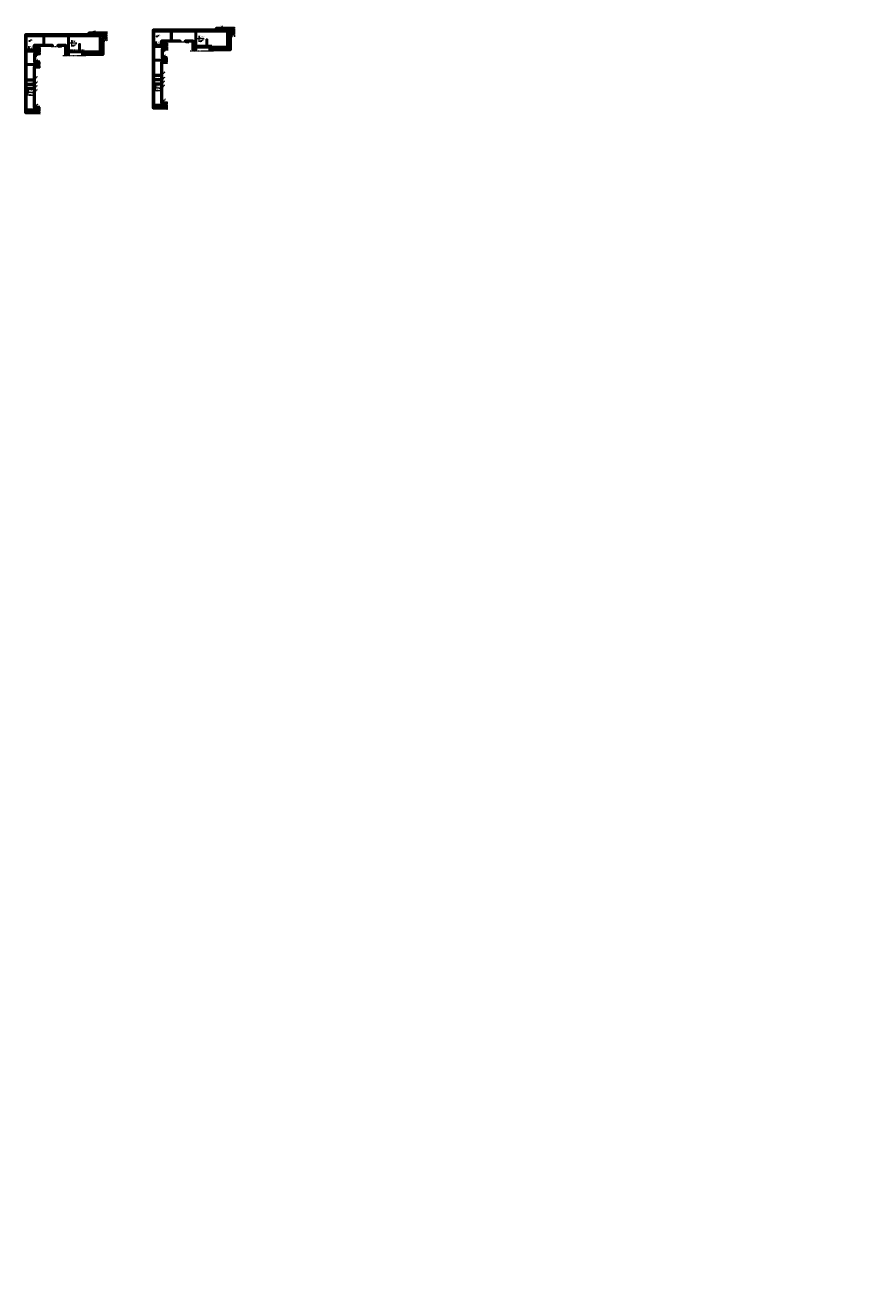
# Model space of a CAD drawing. Header units: millimetres. Extents: x -1893473 to 942156, y -568027 to 942944.
# Tile 100 of 256: x -341008 to -181711, y -130761 to 109799. Entities that reach past the tile are written whole.
import ezdxf
from ezdxf import colors
from ezdxf.entities.mleader import LeaderData, LeaderLine
from ezdxf.math import Vec2, Vec3

# ---------------------------------------------------------------- set-up
doc = ezdxf.new("R2010")
doc.units = ezdxf.units.MM
doc.header["$LTSCALE"] = 0.2
doc.linetypes.add('HIDDEN', pattern=[9.525, 6.35, -3.175])
doc.layers.add('P-Linia1a', color=7, linetype='Continuous', lineweight=53, true_color=0x008ab8)
for name, color, linetype, lineweight in [('P-Opis', 1, 'Continuous', 9), ('P-Opis fundamenty', 193, 'Continuous', 9), ('P-Opis ściany', 6, 'Continuous', 9), ('P-Przerywana', 13, 'HIDDEN', 18), ('P-Ściana żelbetowa', 50, 'Continuous', 30)]:
    doc.layers.add(name, color=color, linetype=linetype, lineweight=lineweight)
doc.styles.add('_Fd Opis', font='arial.ttf')
doc.styles.add('CDMSTYLE', font='arial.ttf', dxfattribs={"width": 0.8})
doc.styles.get("Standard").update_dxf_attribs({"font": 'arial.ttf', "height": 25})

# ---------------------------------------------------------------- blocks, each defined once
blk = doc.blocks.new('A$C66492EDE')
at = {"layer": 'P-Opis ściany', "color": 212, "lineweight": 13, "true_color": 0xd100d1, "char_height": 160, "attachment_point": 4, "rotation": 360, "style": '_Fd Opis'}
for s, insert in [('\\pi-2007.8;{\\W0.8;Nie wystawiać starterów -\\P\\pi-1214.7;otwór drzwiowy}', (-17902, 13142)), ('\\pi-2007.8;{\\W0.8;Nie wystawiać starterów -\\P\\pi-1214.7;otwór drzwiowy}', (-9810, 12741)), ('\\pi-2007.8;{\\W0.8;Nie wystawiać starterów -\\P\\pi-1214.7;otwór drzwiowy}', (-969, 10722)), ('\\pi-2007.8;{\\W0.8;Nie wystawiać starterów -\\P\\pi-1214.7;otwór drzwiowy}', (-20592, 7262)), ('\\pi-2007.8;{\\W0.8;Nie wystawiać starterów -\\P\\pi-1576.1;brak ściany powyżej}', (-18165, 3394)), ('\\pi-2007.8;{\\W0.8;Nie wystawiać starterów -\\P\\pi-1214.7;otwór drzwiowy}', (-18112, 1205))]:
    blk.add_mtext(s, dxfattribs=dict(at, insert=insert))
blk = doc.blocks.new('A$C798F0764')
at = {"layer": 'P-Opis'}
h = blk.add_hatch(color=1, dxfattribs=at)
h.dxf.hatch_style = 1
h.paths.add_polyline_path([(87, -43), (-30, -160, 0.4142136), (204, -160)])
h.paths.add_polyline_path([(-30, 74), (87, -43), (204, 74, 0.4142136)])
at = {"layer": 'P-Opis', "color": 1}
for p, q in [((-80, -210), (636, 506)), ((-68, 111), (241, -198))]:
    blk.add_line(p, q, dxfattribs=at)
blk.add_circle((87, -43), 165, dxfattribs=at)
blk = doc.blocks.new('daddad')
at = {"layer": 'P-Opis', "lineweight": 20}
for points in [[(1791, -159), (2467, 0), (-1381, 0), (-705, 159)], [(-159, -799), (0, -1476), (0, 1476), (159, 377)]]:
    blk.add_lwpolyline(points, dxfattribs=at)
blk = doc.blocks.new('A$C6C7105E2')
at = {"layer": 'P-Linia1a'}
for points in [[(8840, 6996), (5369, 6996), (5369, 6656), (-6616, 6656), (-6616, -8099), (-3906, -8099)], [(8840, 5996), (8034, 5996), (8034, 2921), (4524, 2921), (4524, 2692)], [(-1496, 4401), (-1496, 4621), (-1496, 4621), (-5016, 4621), (-5016, 4054), (-3847, 4054)], [(-3847, 3054), (-4916, 3054), (-4916, 1518), (-3906, 1518)], [(-4516, 3054), (-4516, 4054)], [(1009, 3571), (1009, 4621), (-496, 4621), (-496, 4401)], [(1009, 2692), (1009, 3571)], [(-3906, 518), (-5016, 518), (-5016, -7099), (-3906, -7099)], [(-4516, 518), (-4516, 1518)], [(-6616, -1895), (-5016, -1895)], [(-6616, -2695), (-5016, -2695)], [(-6616, -3499), (-5016, -3499)]]:
    blk.add_lwpolyline(points, dxfattribs=at)
at = {"layer": 'P-Linia1a', "linetype": 'HIDDEN'}
blk.add_lwpolyline([(4524, 2921), (4524, 3571), (1009, 3571)], dxfattribs=at)
at = {"layer": 'P-Przerywana'}
for points in [[(8840, 7289), (8840, 5405)], [(-3847, 4192), (-3847, 2827)], [(-52, 4401), (-1743, 4401)], [(4837, 2692), (450, 2692)], [(-3906, 1562), (-3906, 312)], [(-3906, -6955), (-3906, -8444)]]:
    blk.add_lwpolyline(points, dxfattribs=at)
at = {"layer": 'P-Ściana żelbetowa', "lineweight": 25}
for points in [[(-3906, -7724), (-6616, -7724), (-6616, 6621), (5459, 6621)], [(8840, 6371), (5709, 6371), (5709, 6371), (-6366, 6371), (-6366, -7474), (-3906, -7474)], [(1384, 6371), (1384, 3321), (7634, 3321), (7634, 6371)], [(1634, 6371), (1634, 3571), (7384, 3571), (7384, 6371)], [(5459, 6621), (8840, 6621)], [(-6366, 3686), (-3847, 3686)], [(-6366, 3436), (-3847, 3436)], [(4274, 2692), (4274, 3571), (1384, 3571), (1384, 2692)], [(4074, 2692), (4074, 3321), (1634, 3321), (1634, 2692)], [(-3906, 1126), (-6366, 1126)], [(-3906, 876), (-6366, 876)]]:
    blk.add_lwpolyline(points, dxfattribs=at)
for points in [[(-3311, 6371), (-3011, 6371), (-3011, 4651), (-3311, 4651)], [(3469, 4971), (3719, 4971), (3719, 3571), (3469, 3571)]]:
    blk.add_lwpolyline(points, close=True, dxfattribs=at)
at = {"layer": 'P-Opis fundamenty', "color": 1}
for p, xscale, yscale, zscale, rotation in [((6135, 7220), 0.65, 0.65, 0.65, 343.5684437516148), ((8176, 5478), 0.65, 0.65, 0.65, 343.5684437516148), ((-4903, 4227), 0.65, 0.65, 0.65, 343.5684437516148), ((-4741, 2645), 0.65, 0.65, 0.65, 343.5684437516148), ((-313, 4434), 0.6499999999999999, 0.6499999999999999, 0.6499999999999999, 307.7895795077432), ((-4752, 1724), 0.65, 0.65, 0.65, 343.5684437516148), ((-4831, -1474), 0.65, 0.65, 0.65, 343.5684437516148), ((-4831, -2476), 0.65, 0.65, 0.65, 343.5684437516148), ((-4870, -3199), 0.65, 0.65, 0.65, 343.5684437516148), ((-4860, -3958), 0.65, 0.65, 0.65, 343.5684437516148), ((-4725, -6696), 0.65, 0.65, 0.65, 343.5684437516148)]:
    blk.add_blockref('A$C798F0764', p, dxfattribs=dict(at, xscale=xscale, yscale=yscale, zscale=zscale, rotation=rotation))
at = {"layer": 'P-Opis fundamenty', "xscale": 0.65, "yscale": 0.65, "zscale": 0.65}
for p, rotation in [((-5918, 5544), 343.5684437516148), ((2405, 4653), 343.5684437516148), ((-5842, -4735), 315.000000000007)]:
    blk.add_blockref('A$C798F0764', p, dxfattribs=dict(at, rotation=rotation))
at = {"layer": 'P-Opis fundamenty', "xscale": 0.392, "yscale": 0.392, "zscale": 0.392}
for p in [(2144, 5050), (-6032, 3944), (-6138, -4318)]:
    blk.add_blockref('daddad', p, dxfattribs=at)
at = {"layer": 'P-Opis fundamenty', "char_height": 146.25, "attachment_point": 4, "style": '_Fd Opis'}
for s, insert, rotation in [('{\\W0.8;-1,45}', (6189, 7377), 28.56844), ('{\\W0.8;-1,10}', (-5787, 5659), 28.56844), ('{\\W0.8;-1,45}', (-5672, 5439), 28.56844), ('{\\W0.8;-1,10}', (2536, 4768), 28.56844), ('{\\W0.8;-1,45}', (8230, 5635), 28.56844), ('{\\W0.8;-1,45}', (-4772, 4342), 28.56844), ('{\\W0.8;-1,45}', (-4611, 2760), 28.56844), ('{\\W0.8;-1,45}', (-140, 4451), 352.78958), ('{\\W0.8;-1,45}', (2651, 4548), 28.56844), ('{\\W0.8;-1,45}', (-4621, 1839), 28.56844), ('{\\W0.8;-1,45}', (-4700, -1359), 28.56844), ('{\\W0.8;-1,15}', (-4700, -2362), 28.56844), ('{\\W0.8;-0,85}', (-4740, -3084), 28.56844), ('{\\W0.8;-0,55}', (-4729, -3844), 28.56844), ('{\\W0.8;-0,55}', (-4594, -6581), 28.56844)]:
    blk.add_mtext(s, dxfattribs=dict(at, insert=insert, rotation=rotation))
at = {"layer": 'P-Opis fundamenty'}
for s, insert, char_height, attachment_point, style in [('{\\H0.6667x;hp=350mm}', (2628, 5361), 225.6, 5, 'CDMSTYLE'), ('{\\H0.6667x;płyta}', (2518, 5186), 225.6, 5, 'CDMSTYLE'), ('Pf.-02', (2222, 5564), 167.1, 4, 'CDMSTYLE'), ('{\\H0.6667x;hp=350mm}', (-5531, 4248), 225.6, 5, 'CDMSTYLE'), ('{\\H0.6667x;płyta}', (-5641, 4074), 225.6, 5, 'CDMSTYLE'), ('Pf.-02', (-5937, 4452), 167.1, 4, 'CDMSTYLE'), ('{\\W0.8;Łw.S-03}', (-3707, 4312), 152.1, 6, '_Fd Opis'), ('{\\W0.8;Łw.S-01 }', (-5156, -2425), 152.1, 6, '_Fd Opis'), ('{\\H0.6667x;hp=350mm}', (-5624, -4128), 225.6, 5, 'CDMSTYLE'), ('{\\H0.6667x;płyta}', (-5735, -4430), 225.6, 5, 'CDMSTYLE'), ('Pf.-02', (-6031, -3925), 167.1, 4, 'CDMSTYLE'), ('{\\W0.8;-0,20}', (-5671, -4677), 146.25, 4, '_Fd Opis'), ('{\\W0.8;-0,55}', (-5703, -4894), 146.25, 4, '_Fd Opis')]:
    blk.add_mtext(s, dxfattribs=dict(at, insert=insert, char_height=char_height, attachment_point=attachment_point, style=style))
ml = blk.add_multileader_mtext('Standard', dxfattribs=at)
ml.set_content('         ', color=256)
ml.set_leader_properties()
ml.build(insert=Vec2(0, 0))
ml.multileader.update_dxf_attribs({"arrow_head_size": 120})
ctx = ml.context
ctx.base_point, ctx.arrow_head_size, ctx.plane_origin = Vec3(-3660, 4168), 120, Vec3(-3546, 1997)
notes = []
notes.append((ctx, [(1, (1, 1, 0), (-4361, 4168), (1, 0), 701, [(1, [(-4854, 3841), (-4854, 3841)], 0, [])])]))
ctx.mtext.insert, ctx.mtext.flow_direction = Vec3(-3658, 4170), 5
ml = blk.add_multileader_mtext('Standard', dxfattribs=at)
ml.set_content('         ', color=256)
ml.set_leader_properties()
ml.build(insert=Vec2(0, 0))
ml.multileader.update_dxf_attribs({"arrow_head_size": 120})
ctx = ml.context
ctx.base_point, ctx.arrow_head_size, ctx.plane_origin = Vec3(-5109, -2569), 120, Vec3(-4994, -4740)
notes.append((ctx, [(1, (1, 1, 0), (-5809, -2569), (1, 0), 701, [(1, [(-6339, -3158), (-6339, -3158)], 0, [])])]))
ctx.mtext.insert, ctx.mtext.flow_direction = Vec3(-5107, -2567), 5
for ctx, leaders in notes:
    for number, flags, end, landing, length, lines in leaders:
        leader = LeaderData()
        leader.index, (leader.has_last_leader_line, leader.has_dogleg_vector, leader.attachment_direction) = number, flags
        leader.last_leader_point, leader.dogleg_vector, leader.dogleg_length = Vec3(end), Vec3(landing), length
        for number, points, colour, breaks in lines:
            line = LeaderLine()
            line.index, line.vertices, line.color, line.breaks = number, Vec3.list(points), colors.encode_raw_color(colour), breaks
            leader.lines.append(line)
        ctx.leaders.append(leader)

msp = doc.modelspace()

# ---------------------------------------------------------------- linework, layer by layer
at = {"layer": 'P-Linia1a'}
for points in [[(-301278.17064, 109185.63497), (-304748.74021, 109185.74589), (-304748.74021, 108845.30038), (-316733.70383, 108845.30038), (-316733.70383, 94090.30172), (-314023.95815, 94090.30172)], [(-311613.73228, 106590.32375), (-311613.74181, 106810.30038), (-311613.74181, 106810.30038), (-315133.70383, 106810.30038), (-315133.70383, 106243.96494), (-313964.9232, 106243.96494)], [(-314633.70383, 105243.96494), (-314633.70383, 106243.96494)], [(-309108.74021, 105760.30038), (-309108.74021, 106810.30038), (-310613.73969, 106810.30038), (-310613.73853, 106590.32375)], [(-301278.17064, 108185.30038), (-302083.69413, 108185.30038), (-302083.69413, 105110.30038), (-305593.69413, 105110.30038), (-305593.69413, 104881.50845)], [(-313964.9232, 105243.96494), (-315033.70383, 105243.96494), (-315033.70383, 103707.99502), (-314023.95815, 103707.99502)], [(-314633.70383, 102707.99502), (-314633.70383, 103707.99502)], [(-309108.74021, 104881.50845), (-309108.74021, 105760.30038)], [(-314023.95815, 102707.99502), (-315133.70383, 102707.99502), (-315133.70383, 95090.30172), (-314023.95815, 95090.30172)], [(-316733.70383, 100294.92823), (-315133.70383, 100294.92823)], [(-316733.70383, 99494.92823), (-315133.70383, 99494.92823)], [(-316733.70383, 98690.30172), (-315133.70383, 98690.30172)]]:
    msp.add_lwpolyline(points, dxfattribs=at)
at = {"layer": 'P-Linia1a', "linetype": 'HIDDEN'}
msp.add_lwpolyline([(-305593.69413, 105110.30038), (-305593.69413, 105760.30038), (-309108.74021, 105760.30038)], dxfattribs=at)
at = {"layer": 'P-Przerywana'}
for points in [[(-301278.17064, 109478.65872), (-301278.17064, 107594.30315)], [(-313964.9232, 106381.49745), (-313964.9232, 105016.08841)], [(-310169.57328, 106590.32375), (-311861.33872, 106590.32375)], [(-314023.95815, 103751.75536), (-314023.95815, 102501.79475)], [(-305280.90241, 104881.50845), (-309667.85195, 104881.50845)], [(-314023.95815, 95234.27682), (-314023.95815, 93745.88069)]]:
    msp.add_lwpolyline(points, dxfattribs=at)
at = {"layer": 'P-Ściana żelbetowa', "lineweight": 25}
for points in [[(-314023.95815, 94465.30172), (-316733.70383, 94465.30172), (-316733.70383, 108810.30038), (-304658.74021, 108810.30038)], [(-301278.17064, 108560.30038), (-304408.74021, 108560.30038), (-304408.74021, 108560.30038), (-316483.70383, 108560.30038), (-316483.70383, 94715.30172), (-314023.95815, 94715.30172)], [(-308733.71717, 108560.30038), (-308733.71717, 105510.30038), (-302483.69413, 105510.30038), (-302483.69413, 108560.30038)], [(-308483.71717, 108560.30038), (-308483.71717, 105760.30038), (-302733.69413, 105760.30038), (-302733.69413, 108560.30038)], [(-304658.74021, 108810.30038), (-301278.17064, 108810.30038)], [(-316483.70383, 105875.30038), (-313964.9232, 105875.30038)], [(-316483.70383, 105625.30038), (-313964.9232, 105625.30038)], [(-305843.69413, 104881.50845), (-305843.69413, 105760.30038), (-308733.71717, 105760.30038), (-308733.71717, 104881.50845)], [(-306043.69413, 104881.50845), (-306043.69413, 105510.30038), (-308483.71717, 105510.30038), (-308483.71717, 104881.50845)], [(-314023.95815, 103315.2711), (-316483.70383, 103315.2711)], [(-314023.95815, 103065.2711), (-316483.70383, 103065.2711)]]:
    msp.add_lwpolyline(points, dxfattribs=at)
for points in [[(-313428.74021, 108560.29617), (-313128.74021, 108560.29617), (-313128.74021, 106840.30038), (-313428.74021, 106840.30038)], [(-306648.71717, 107160.30038), (-306398.71717, 107160.30038), (-306398.71717, 105760.30038), (-306648.71717, 105760.30038)]]:
    msp.add_lwpolyline(points, close=True, dxfattribs=at)

# ---------------------------------------------------------------- block references
at = {"layer": 'P-Opis fundamenty', "color": 1}
for p, xscale, yscale, zscale, rotation in [((-303982.54111, 109409.11451), 0.65, 0.65, 0.65, 343.5684437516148), ((-315020.57176, 106416.92158), 0.65, 0.65, 0.65, 343.5684437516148), ((-310430.62639, 106623.40367), 0.6499999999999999, 0.6499999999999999, 0.6499999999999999, 307.7895795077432), ((-301941.60063, 107667.64885), 0.65, 0.65, 0.65, 343.5684437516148), ((-314870.00217, 103913.18727), 0.65, 0.65, 0.65, 343.5684437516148), ((-314859.30585, 104834.46909), 0.65, 0.65, 0.65, 343.5684437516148), ((-314948.53169, 100715.19496), 0.65, 0.65, 0.65, 343.5684437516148), ((-314988.21036, 98990.77214), 0.65, 0.65, 0.65, 343.5684437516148), ((-314948.53169, 99713.08073), 0.65, 0.65, 0.65, 343.5684437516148), ((-314977.61373, 98231.11011), 0.65, 0.65, 0.65, 343.5684437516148), ((-314842.93078, 95493.99649), 0.65, 0.65, 0.65, 343.5684437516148)]:
    msp.add_blockref('A$C798F0764', p, dxfattribs=dict(at, xscale=xscale, yscale=yscale, zscale=zscale, rotation=rotation))
at = {"layer": 'P-Opis fundamenty', "xscale": 0.392, "yscale": 0.392, "zscale": 0.392}
for p in [(-316150.24914, 106133.9881), (-307974.51112, 107239.24005), (-316255.95362, 97871.46139)]:
    msp.add_blockref('daddad', p, dxfattribs=at)
at = {"layer": 'P-Opis fundamenty', "xscale": 0.65, "yscale": 0.65, "zscale": 0.65}
for p, rotation in [((-316035.94546, 107733.26406), 343.5684437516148), ((-307712.66016, 106842.8623), 343.5684437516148), ((-315960.16367, 97454.99896), 315.000000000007)]:
    msp.add_blockref('A$C798F0764', p, dxfattribs=dict(at, rotation=rotation))
at = {"layer": 'P-Opis ściany'}
msp.add_blockref('A$C66492EDE', (12303.36593, -131701.6753), dxfattribs=at)
at = {"layer": 'P-Przerywana'}
msp.add_blockref('A$C6C7105E2', (-334328.24991, 101329.89568), dxfattribs=at)

# ---------------------------------------------------------------- texts
at = {"layer": 'P-Opis fundamenty', "char_height": 146.25, "attachment_point": 4, "style": '_Fd Opis'}
for s, insert, rotation in [('{\\W0.8;-1,45}', (-303928.79968, 109566.44044), 28.5684437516), ('{\\W0.8;-1,10}', (-315905.39032, 107848.14033), 28.5684437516), ('{\\W0.8;-1,45}', (-315789.84553, 107628.09014), 28.5684437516), ('{\\W0.8;-1,45}', (-314890.01662, 106531.79785), 28.5684437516), ('{\\W0.8;-1,45}', (-310257.54629, 106640.27027), 352.7895795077), ('{\\W0.8;-1,10}', (-307582.10501, 106957.73857), 28.5684437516), ('{\\W0.8;-1,45}', (-307466.56022, 106737.68837), 28.5684437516), ('{\\W0.8;-1,45}', (-301887.8592, 107824.97478), 28.5684437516), ('{\\W0.8;-1,45}', (-314739.44703, 104028.06353), 28.5684437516), ('{\\W0.8;-1,45}', (-314728.75071, 104949.34536), 28.5684437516), ('{\\W0.8;-1,45}', (-314817.97655, 100830.07123), 28.5684437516), ('{\\W0.8;-0,85}', (-314857.65522, 99105.6484), 28.5684437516), ('{\\W0.8;-1,15}', (-314817.97655, 99827.957), 28.5684437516), ('{\\W0.8;-0,55}', (-314847.05859, 98345.98638), 28.5684437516), ('{\\W0.8;-0,55}', (-314712.37564, 95608.87275), 28.5684437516)]:
    msp.add_mtext(s, dxfattribs=dict(at, insert=insert, rotation=rotation))
at = {"layer": 'P-Opis fundamenty'}
for s, insert, char_height, attachment_point, style in [('{\\H0.6667x;hp=350mm}', (-315648.56739, 106438.0359), 225.59796, 5, 'CDMSTYLE'), ('{\\H0.6667x;płyta}', (-315758.85393, 106263.26741), 225.59796, 5, 'CDMSTYLE'), ('Pf.-02', (-316054.96985, 106641.19967), 167.1096, 4, 'CDMSTYLE'), ('{\\W0.8;Łw.S-03}', (-313825.36618, 106501.2502), 152.1, 6, '_Fd Opis'), ('{\\H0.6667x;hp=350mm}', (-307490.11278, 107550.46274), 225.59796, 5, 'CDMSTYLE'), ('{\\H0.6667x;płyta}', (-307600.39932, 107375.69424), 225.59796, 5, 'CDMSTYLE'), ('Pf.-02', (-307896.51524, 107753.6265), 167.1096, 4, 'CDMSTYLE'), ('{\\W0.8;Łw.S-01 }', (-315274.16027, 99764.20297), 152.1, 6, '_Fd Opis'), ('{\\H0.6667x;hp=350mm}', (-315742.35199, 98061.71696), 225.59796, 5, 'CDMSTYLE'), ('{\\H0.6667x;płyta}', (-315852.63853, 97759.53418), 225.59796, 5, 'CDMSTYLE'), ('Pf.-02', (-316148.75445, 98264.88073), 167.1096, 4, 'CDMSTYLE'), ('{\\W0.8;-0,55}', (-315820.78607, 97295.28669), 146.25, 4, '_Fd Opis'), ('{\\W0.8;-0,20}', (-315789.22406, 97512.71463), 146.25, 4, '_Fd Opis')]:
    msp.add_mtext(s, dxfattribs=dict(at, insert=insert, char_height=char_height, attachment_point=attachment_point, style=style))

doc.saveas('drawing.dxf')
